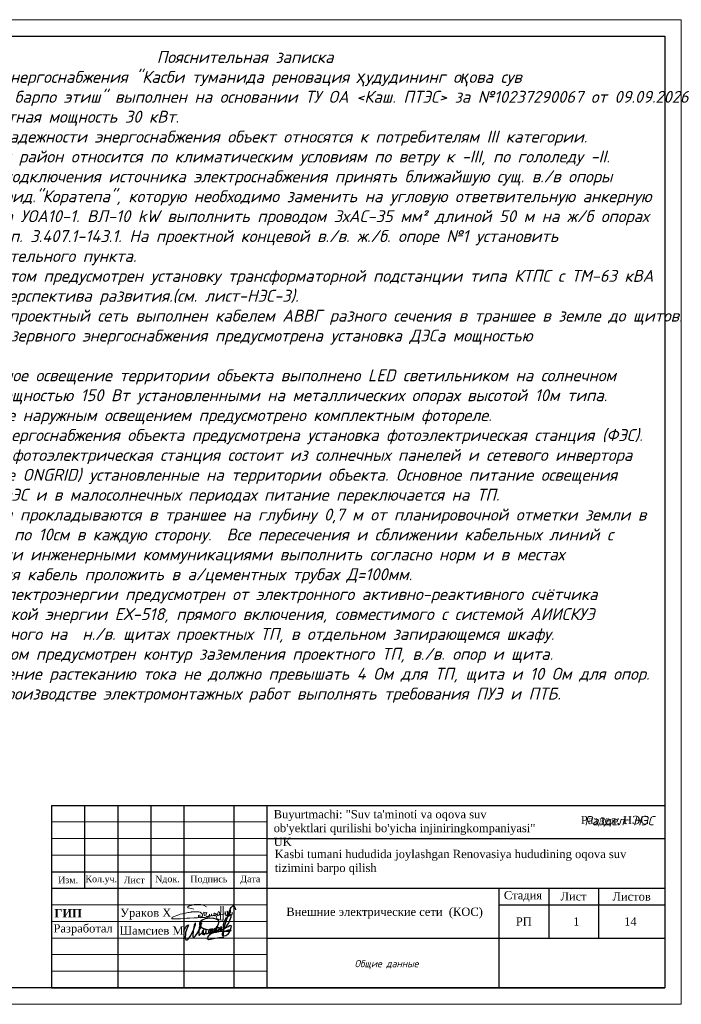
# Model space of a CAD drawing. Header units: metres. Extents: x 703615 to 712205, y 4306166 to 4311183.
# Tile 14 of 256: x 706905 to 707104, y 4306635 to 4306932. Entities that reach past the tile are written whole.
import ezdxf

# ---------------------------------------------------------------- set-up
doc = ezdxf.new("R2010")
doc.units = ezdxf.units.M
doc.header["$LTSCALE"] = 0.5
for name, color, linetype, lineweight in [('STR. Format', 7, 'Continuous', 40), ('Графа', 7, 'Continuous', 30), ('Графа 20', 7, 'Continuous', 20), ('ПЛАН', 250, 'Continuous', 30), ('Слой размерная', 7, 'Continuous', 13), ('Формат', 7, 'Continuous', 25)]:
    doc.layers.add(name, color=color, linetype=linetype, lineweight=lineweight)
doc.layers.add('Таблицы', color=7, linetype='Continuous')
doc.layers.add('Титульный лист', color=7, linetype='Continuous')
doc.styles.add('Arial UPS', font='times.ttf', dxfattribs={"height": 2.5})
doc.styles.add('ISOCPEUR текстовый', font='isocpeur.ttf', dxfattribs={"width": 0.8, "oblique": 15})
doc.styles.get("Standard").update_dxf_attribs({"font": 'times.ttf'})
doc.styles.add('Times new roman', font='timesbd.ttf', dxfattribs={"height": 3})
doc.styles.add('X_ISO', font='isocpeui.ttf')

# ---------------------------------------------------------------- blocks, each defined once
blk = doc.blocks.new('A$C194E077B')
at = {"color": 5, "lineweight": 20}
for points in [[(-162, 200), (-240, 221), (-364, 241), (-364, 276), (-310, 307), (-248, 324), (-145, 351), (-37, 351), (76, 351), (195, 319), (266, 278)], [(42, -99), (83, -76), (96, -68), (110, -53), (122, -42), (131, -27), (137, -5), (137, 22), (125, 42), (110, 57), (100, 67), (80, 78), (58, 91), (13, 103), (-19, 112), (-87, 112), (-127, 112), (-231, 105), (-249, 100), (-271, 100), (-317, 88), (-348, 80), (-409, 70), (-436, 66), (-497, 49), (-543, 37), (-617, 24), (-665, 5), (-728, -12), (-787, -37), (-841, -58), (-859, -64), (-880, -77), (-894, -91), (-904, -101), (-904, -112), (-894, -123), (-871, -130), (-840, -134), (-808, -134), (-760, -134), (-737, -134), (-654, -127), (-612, -124), (-491, -116), (-389, -109), (-287, -102), (-158, -97), (-39, -97), (85, -89), (174, -89), (222, -82), (269, -75), (318, -67), (369, -63), (369, -63)], [(0, 0), (0, -92)], [(41, 2), (41, -98)], [(203, -24), (196, 1), (191, 21), (185, 44), (185, 65), (176, 81), (169, 93), (189, 73), (200, 70), (220, 70), (242, 70), (259, 75), (272, 78), (279, 90), (279, 70), (274, 51), (262, 26), (252, 0), (252, -16), (261, -33), (282, -45), (303, -50), (329, -43), (347, -33), (361, -19), (368, -6), (371, 33), (368, -6), (372, -22), (382, -27), (392, -33), (406, -29), (418, -26), (433, -12), (438, -3), (438, 39), (438, -3), (453, -18), (464, -25), (477, -25), (504, -20), (521, -3), (528, 9), (524, 23), (522, 41), (522, 48), (526, 55), (535, 63), (549, 63), (569, 49), (579, 25), (585, 1), (580, -18), (565, -26), (549, -26), (531, -8), (528, 9)], [(835, 300), (835, -171), (799, -177), (729, -165), (620, -121), (593, -75), (602, -42), (665, -20), (730, 7), (798, 17), (885, 36), (885, 36), (905, 45)], [(593, 2), (615, 20), (621, 30), (635, 45), (637, 70), (635, 45), (635, 19), (646, 1), (664, -10), (680, -10), (701, 0), (705, 13), (705, 35), (699, 66), (686, 94), (680, 122)], [(682, 123), (691, 107), (705, 87), (717, 87)], [(748, 299), (746, -138)], [(898, 116), (898, 60), (906, 31), (917, -11)], [(910, 55), (903, 116)], [(952, -13), (967, 14), (978, 53), (978, 112), (973, 131)], [(962, 114), (967, 97), (978, 53), (987, 20), (1013, 5), (1032, 10), (1061, 39), (1076, 96), (1076, 123), (1074, 180)], [(1064, 182), (1056, 151), (1045, 113), (1045, 80), (1055, 46), (1070, 20), (1088, 9), (1109, 9), (1132, 31), (1138, 57), (1138, 93)]]:
    blk.add_lwpolyline(points, dxfattribs=at)
for centre, radius, start, end in [((681, 122), 1.13, 41.4, 190.5897), ((901, 116), 2.8, 15.3098, 164.5601), ((899, 54), 10.7, 301.2071, 10.1496), ((979, 116), 16.6, 111.912, 188.6151), ((1068, 178), 5.72, 18.1801, 138.9915), ((935, -4), 19.1, 202.8625, 330.9274)]:
    blk.add_arc(centre, radius, start, end, dxfattribs=at)
blk = doc.blocks.new('подпись')
at = {"color": 5, "lineweight": 25, "ltscale": 100}
for points in [[(0, 0), (-197, 126), (-197, 309), (-123, 591), (567, 1632), (953, 2109), (1273, 2414), (1527, 2589), (1215, 1792), (928, 1029), (653, 301), (452, -351), (337, -1266), (279, -1948), (312, -2490), (402, -2825), (550, -3092), (838, -3149), (1109, -3069), (1379, -2844), (1823, -2349), (2373, -1422), (2702, -820), (3274, 231), (3712, 1254), (3950, 2044), (4122, 2646), (4211, 2957), (4211, 3165), (4040, 3165), (3851, 2974), (3638, 2341), (3506, 1674), (3350, 976), (3274, 231), (3120, -1415), (3120, -1857), (3317, -2036), (3605, -2048), (3851, -1891), (4171, -1590), (4828, -736), (5198, -126), (5526, 553), (5978, 1354), (6150, 1952), (6273, 2417), (6429, 2974), (6479, 3340), (6421, 3531), (6214, 3468), (6044, 3207), (5855, 2707), (5740, 2219), (5543, 1396), (5452, 721), (5411, -824), (5461, -1293), (5617, -1293), (5822, -1224), (5929, -1113), (6273, -759), (6627, -458), (6988, -4), (7045, 320), (6939, 431), (6799, 332), (6709, 53), (6700, -324), (6717, -835), (6955, -991), (7218, -1090), (7530, -1056), (7694, -915), (7834, -793), (8039, -515), (8113, -294), (8146, 53), (8129, 576), (7965, 831), (7710, 907), (7407, 862), (7218, 698), (7054, 351), (7012, -4), (7054, -324), (7210, -671), (7456, -747), (7694, -660), (7883, -515), (8055, -370), (8146, -202), (8211, -4), (8129, 65), (7973, -160), (7990, -469), (8055, -770), (8417, -824), (8712, -759), (8967, -637), (9230, -458), (9509, -225), (9780, -15), (9977, 286), (10034, 629), (9977, 831), (9706, 907), (9468, 785), (9279, 553), (9098, 198), (9041, -149), (9090, -435), (9369, -602), (9706, -648), (9911, -480), (10174, -225), (10420, 42), (10510, 297), (10584, 698), (10568, 919), (10420, 1029), (10207, 976), (10010, 698), (9886, 419), (9854, 19), (9886, -271), (10108, -435), (10412, -458), (10855, -458), (11085, -347), (11274, -149), (11545, 88), (11791, 343), (11865, 530), (11800, 896), (11520, 1098), (11241, 1098), (11052, 907), (10962, 553), (11020, 187), (11274, -191), (11611, -271), (12013, -206), (12284, -46), (12596, 210), (12842, 507), (13056, 896), (13064, 1239), (12933, 1437), (12686, 1510), (12407, 1510), (12169, 1251), (12046, 946), (12071, 358), (12292, 92), (12686, -76), (13105, -8), (13524, 259), (13779, 480), (13959, 751), (13992, 1163), (14008, 1575), (13828, 1742), (13549, 1720), (13302, 1476), (13261, 1174), (13327, 717), (13639, 595), (14017, 648), (14362, 782), (14731, 961), (15125, 1228), (15511, 1540), (15955, 2143), (16685, 3313), (17038, 4339), (17548, 5552), (17580, 6032), (17392, 6143), (17194, 6143), (16833, 5990), (16193, 5479), (15462, 4778), (15068, 4042), (14772, 3424), (14616, 2547), (14575, 1575), (14534, -259), (14624, -1304), (14608, -1571), (14509, -1796), (14378, -1750), (14378, -1449), (14821, 583), (15035, 1498), (15240, 2360), (16053, 5014), (16858, 7447), (17203, 8388), (17548, 9017), (17942, 9475), (18172, 9647), (18574, 9475), (18829, 9334), (19058, 8846), (19149, 8160)], [(14813, -2173), (13228, -2295), (12276, -2455), (10970, -2715), (9780, -2959), (9016, -3058), (8614, -2879), (8515, -2555), (8819, -2032), (9180, -1590), (9599, -1129), (10954, 61), (11537, 782), (12276, 1910), (12785, 2795), (12982, 3378), (13007, 3779), (12842, 4164), (12440, 4484), (11980, 4724), (11052, 4945), (9525, 5029), (7850, 4785), (6725, 4362), (5978, 3759), (5699, 3115), (5715, 2555), (5855, 2131), (6339, 1670), (6963, 1285), (8031, 946), (9985, 480), (11405, 252), (12851, 210), (14312, 153), (14780, 175)], [(14756, 172), (16102, 122), (16866, 194), (17342, 294), (17531, 404), (17416, 522), (16973, 572), (16603, 553), (16119, 435), (15404, 153), (14945, -65), (14608, -267), (14370, -477), (14238, -785), (14206, -1216), (14353, -1502), (14977, -1605), (15593, -1453), (16004, -1266), (16423, -927), (16726, -557), (16907, -175), (17104, 362), (17285, 824), (17531, 1521), (17638, 2009), (17498, 2238), (17104, 2219), (16464, 1842), (15823, 1502), (15437, 1373), (15347, 1350), (15306, 1350)]]:
    blk.add_lwpolyline(points, dxfattribs=at)
blk = doc.blocks.new('shtamp')
at = {"layer": 'Графа'}
for p, q in [((-958.64, -109.4), (-773.64, -109.4)), ((-958.64, -109.4), (-958.64, -164.4)), ((-948.64, -109.4), (-948.64, -134.4)), ((-938.64, -109.4), (-938.64, -164.4)), ((-928.64, -109.4), (-928.64, -134.4)), ((-918.64, -109.4), (-918.64, -164.4)), ((-903.64, -109.4), (-903.64, -164.4)), ((-893.64, -109.4), (-893.64, -164.4)), ((-773.64, -109.4), (-773.64, -164.4)), ((-893.64, -119.4), (-773.64, -119.4)), ((-958.64, -129.4), (-893.64, -129.4)), ((-958.64, -134.4), (-773.64, -134.4)), ((-823.64, -134.4), (-823.64, -164.4)), ((-808.64, -134.4), (-808.64, -149.4)), ((-793.64, -134.4), (-793.64, -149.4)), ((-823.64, -139.4), (-773.64, -139.4)), ((-893.64, -149.4), (-773.64, -149.4)), ((-958.64, -164.4), (-773.64, -164.4))]:
    blk.add_line(p, q, dxfattribs=at)
at = {"layer": 'Графа 20'}
for p, q in [((-958.64, -114.4), (-893.64, -114.4)), ((-958.64, -119.4), (-893.64, -119.4)), ((-958.64, -124.4), (-893.64, -124.4)), ((-958.64, -139.4), (-893.64, -139.4)), ((-958.64, -144.4), (-893.64, -144.4)), ((-958.64, -149.4), (-893.64, -149.4)), ((-958.64, -154.4), (-893.64, -154.4)), ((-958.64, -159.4), (-893.64, -159.4))]:
    blk.add_line(p, q, dxfattribs=at)
at = {"color": 7, "lineweight": 30, "xscale": 0.008941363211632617, "yscale": 0.008941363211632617, "zscale": 0.008941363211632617}
blk.add_blockref('A$C194E077B', (-914.26, -142.47), dxfattribs=at)
at = {"color": 0, "linetype": 'ByBlock', "lineweight": 25, "xscale": 0.0008018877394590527, "yscale": 0.0008018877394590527, "zscale": 0.0008018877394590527}
blk.add_blockref('подпись', (-918.5, -147.47), dxfattribs=at)
at = {"layer": 'ПЛАН', "color": 18, "lineweight": 9, "true_color": 0x000000, "insert": (-957.73, -140.68), "char_height": 2.5, "width": 7.3567, "attachment_point": 1, "line_spacing_factor": 0.6, "style": 'Times new roman'}
blk.add_mtext('ГИП', dxfattribs=at)
at = {"layer": 'Слой размерная', "color": 7, "linetype": 'Continuous', "lineweight": 20, "char_height": 2.5, "attachment_point": 5}
for s, insert, width in [('{\\fISOCPEUR|b1|i1|c204|p34;\\H0.8333x;\\C256; }Раздел: НЭС', (-789.38, -114.18), 21.2008), ('{\\fTimes New Roman|b0|i0|c204|p18;Стадия}', (-816.39, -136.85, -293.72), 20), ('{\\fTimes New Roman|b0|i0|c204|p18;Лист}', (-801.14, -136.85, -293.72), 15), ('{\\fTimes New Roman|b0|i0|c204|p18;Листов}', (-783.64, -136.9, -293.72), 20)]:
    blk.add_mtext(s, dxfattribs=dict(at, insert=insert, width=width))
at = {"layer": 'Слой размерная', "color": 7, "lineweight": 20, "attachment_point": 5}
for s, insert, char_height, width in [('{\\fTimes New Roman|b0|i0|c204|p18;Изм.}', (-953.59, -131.9), 2, 10.0865), ('{\\fTimes New Roman|b0|i0|c204|p18;Кол.уч.}', (-943.59, -131.9), 2, 9.9135), ('{\\fTimes New Roman|b0|i0|c204|p18;Лист}', (-933.64, -131.9), 2, 10), ('{\\fTimes New Roman|b0|i0|c0|p18;N\\fTimes New Roman|b0|i0|c204|p18;док.}', (-923.64, -131.86), 2, 10), ('{\\fTimes New Roman|b0|i0|c204|p18;Подпись}', (-911.14, -131.9), 2, 15), ('{\\fTimes New Roman|b0|i0|c204|p18;Дата}', (-898.64, -131.9), 2, 10), ('{\\fTimes New Roman|b0|i0|c204|p18;РП}', (-816.15, -144.4, -293.72), 2.5, 20), ('14', (-783.99, -144.4, -293.72), 2.5, 20)]:
    blk.add_mtext(s, dxfattribs=dict(at, insert=insert, char_height=char_height, width=width))
at = {"layer": 'Таблицы', "ltscale": 0.6, "insert": (-858.13, -141.89), "char_height": 2.5, "width": 68.985, "attachment_point": 5, "style": 'ISOCPEUR текстовый'}
blk.add_mtext('{\\fTimes New Roman|b0|i0|c204|p18;\\Q0;\\W1;\\C7;Внешние электрические сети\\fTimes New Roman|b0|i0|c0|p18; \\fTimes New Roman|b0|i0|c204|p18; (КОС)}', dxfattribs=at)
at = {"layer": 'Титульный лист', "linetype": 'Continuous', "ltscale": 1000, "char_height": 2.5, "attachment_point": 1, "style": 'Arial UPS'}
for s, insert, width in [('\\pxql;{\\C7;Buyurtmachi: "Suv ta\'minoti va oqova suv ob\'yektlari qurilishi bo\'yicha injiniringkompaniyasi" UK}', (-891.58, -110.81), 80.0407), ('\\pxql;{\\H1.00436x;\\C7;Kasbi tumani hududida joylashgan Renovasiya hududining oqova suv\\Ptizimini barpo\\C256; qilish}', (-891.28, -122.79), 134.0404)]:
    blk.add_mtext(s, dxfattribs=dict(at, insert=insert, width=width))
at = {"layer": 'Формат', "color": 7, "ltscale": 100, "char_height": 2.5, "width": 20, "attachment_point": 5}
for s, insert in [('Ураков Х', (-930.18, -142.17)), ('Разработал', (-949.08, -146.89)), ('Шамсиев М', (-928.43, -147.17))]:
    blk.add_mtext(s, dxfattribs=dict(at, insert=insert))

msp = doc.modelspace()

# ---------------------------------------------------------------- linework, layer by layer
at = {"color": 7, "linetype": 'ByBlock', "lineweight": 30, "ltscale": 5}
for p, q in [((706704.11, 4306927.04, 321.54), (707099.11, 4306927.04, 321.54)), ((707099.11, 4306927.04, 321.54), (707099.11, 4306640.04, 321.54)), ((707099.11, 4306640.04, 321.54), (706704.11, 4306640.04, 321.54))]:
    msp.add_line(p, q, dxfattribs=at)
at = {"layer": 'STR. Format', "lineweight": 13, "ltscale": 30}
for p, q in [((706684.11, 4306932.04, 321.54), (707104.11, 4306932.04, 321.54)), ((707104.11, 4306932.04, 321.54), (707104.11, 4306635.04, 321.54)), ((706684.11, 4306635.04, 321.54), (707104.11, 4306635.04, 321.54)), ((706684.11, 4306635.04, 321.54), (707104.11, 4306635.04, 321.54))]:
    msp.add_line(p, q, dxfattribs=at)

# ---------------------------------------------------------------- block references
at = {"color": 1, "lineweight": 50}
msp.add_blockref('shtamp', (707872.75, 4306804.44, 321.54), dxfattribs=at)

# ---------------------------------------------------------------- texts
at = {"color": 7, "ltscale": 30, "insert": (706877.14, 4306922.58, 317.61), "char_height": 3.6, "width": 219.4129, "attachment_point": 1, "style": 'X_ISO'}
msp.add_mtext('\\A1;\\pxt0.035;                              Пояснительная записка\\P\\ptz;  Проект э{\\C256;нергоснабжения "\\A0;Касби туманида реновация \\fArial|b0|i1|c204|p34;ҳ\\fISOCPEUR|b0|i1|c204|p34;удудининг о\\fArial|b0|i1|c204|p34;қ\\fISOCPEUR|b0|i1|c204|p34;ова сув\\Pтизимини барпо этиш}" выполнен на основании ТУ ОА <Каш. ПТЭС> за №10237290067 от 09.09.2026г. \\P\\pt0.035;     Расчетная мощность 30 кВт.\\P     По  надежности энергоснабжения объект относятся к потребителям III категории.\\P   Данный район относится по климатическим условиям по ветру к -III, по гололеду -II. \\P\\ptz;  Точкой подключения источника электроснабжения принять ближайшую сущ. в./в опоры ВЛ-10kW фид."{\\A0;\\C256;Коратепа}", которую необходимо заменить на угловую ответвительную анкерную опору типа УОА10-1. ВЛ-10 kW выполнить проводом 3хАС-35 мм² длиной 50 м на ж/б опорах согласно т.п. 3.407.1-143.1. На проектной концевой в./в. ж./б. опоре №1 установить разъединительного пункта.\\P\\pt0.035;     Проектом предусмотрен установку трансформаторной подстанции типа КТПС с ТМ-63 кВА с учетом перспектива развития.(см. лист-НЭС-3). \\P     Н./в. проектный сеть выполнен кабелем АВВГ разного сечения в траншее в земле до щитов.  \\P\\ptz;{\\C256;    Для резервного энергоснабжения предусмотрена установка ДЭСа мощностью \\P50 кВт.\\P\\pt0.035; }   {\\C256;Наружное освещение территории объекта выполнено }LED светильником на солнечном батарее мощностью 150 Вт установленными на металлических опорах высотой 10м типа. Управление наружным освещением предусмотрено комплектным фотореле.\\P\\ptz;{\\A0;\\C1;    Для энергоснабжения объекта предусмотрена установка фотоэлектрическая станция (ФЭС). Солнечная фотоэлектрическая станция состоит из солнечных панелей и сетевого инвертора (по системе ONGRID) установленные на территории объекта. Основное питание освещения является ФЭС и в малосолнечных периодах питание переключается на ТП.}\\P\\pt0.035;    Кабели прокладываются в траншее на глубину 0,7 м от планировочной отметки земли в слое песка по 10см в каждую сторону.  Все пересечения и сближении кабельных линий с подземными инженерными коммуникациями выполнить согласно норм и в местах пересечения кабель проложить в а/цементных трубах Д=100мм.                             \\P    Учет электроэнергии предусмотрен от электронного активно-реактивного счётчика электрической энергии ЕХ-518, прямого включения, совместимого с системой АИИСКУЭ  установленного на  н./в. щитах проектных ТП, в отдельном запирающемся шкафу. \\P    Проектом предусмотрен контур заземления проектного ТП, в./в. опор и щита. Сопротивление растеканию тока не должно превышать 4 Ом для ТП, щита и 10 Ом для опор.\\P    При производстве электромонтажных работ выполнять требования ПУЭ и ПТБ.', dxfattribs=at)
at = {"layer": 'Слой размерная', "color": 7, "lineweight": 20, "insert": (707072.46, 4306660.04, 27.82), "char_height": 2.5, "width": 20, "attachment_point": 5}
msp.add_mtext('1', dxfattribs=at)
at = {"layer": 'Таблицы', "lineweight": 25, "ltscale": 0.6, "insert": (707084.49, 4306690.2, 321.54), "char_height": 3.3258, "width": 45.4222, "attachment_point": 5}
msp.add_mtext('{\\fISOCPEUR|b1|i1|c204|p34;\\H0.8333x; \\fISOCPEUR|b0|i1|c204|p34;Раздел: НЭС}', dxfattribs=at)
at = {"layer": 'Таблицы', "lineweight": 25, "ltscale": 0.6, "insert": (707015.19, 4306647.02, 321.54), "char_height": 2.5, "width": 67.2372, "attachment_point": 5, "style": 'X_ISO'}
msp.add_mtext('{\\H0.88x;\\W0.95;\\C0;Общие данные}', dxfattribs=at)

doc.saveas('drawing.dxf')
